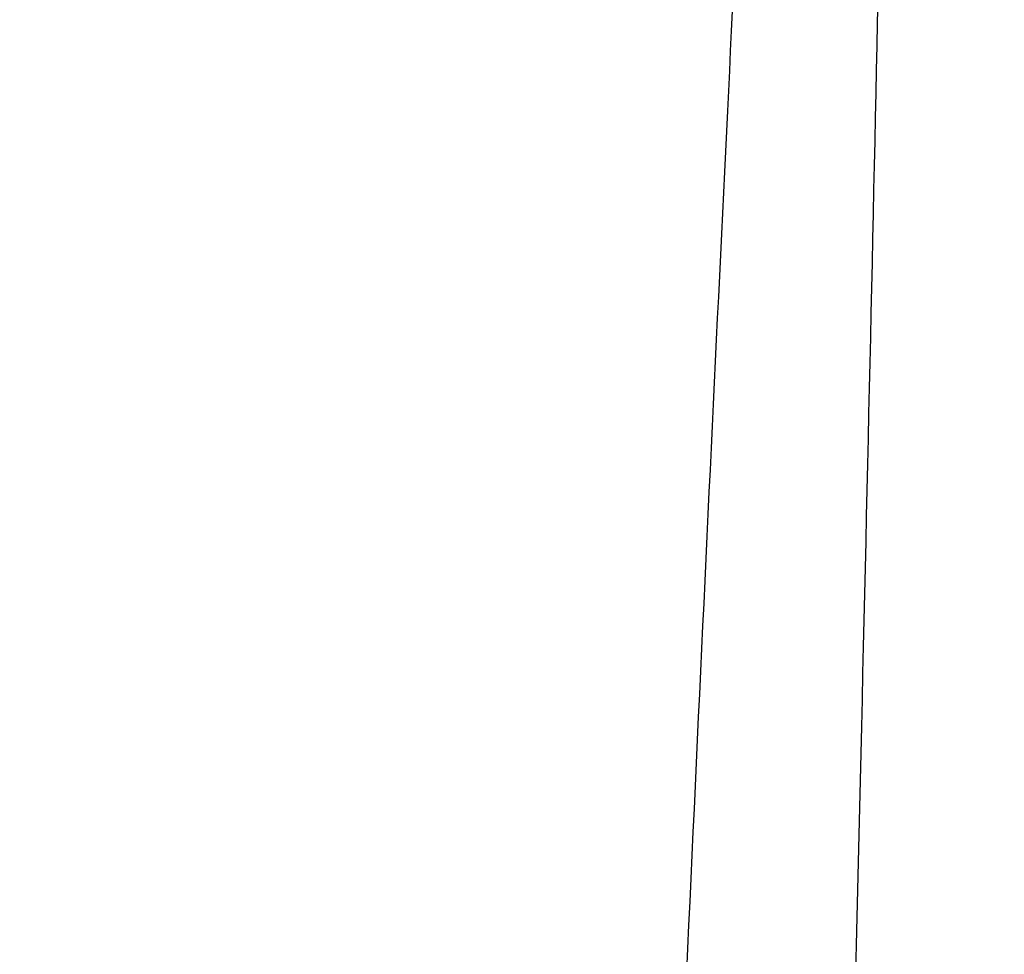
# Model space of a CAD drawing. Header units: centimetres. Extents: x 244 to 414, y 312 to 393.
# Tile 141 of 256: x 283.1267 to 283.2085, y 314.9256 to 315.0033. Entities that reach past the tile are written whole.
import ezdxf

# ---------------------------------------------------------------- set-up
doc = ezdxf.new("R2010")
doc.units = ezdxf.units.CM
doc.layers.add('solide1$solide 3', color=7, linetype='Continuous', true_color=0xffb5b5)
doc.layers.add('solide1$solide 4', color=7, linetype='Continuous', true_color=0xff00d4)

msp = doc.modelspace()

# ---------------------------------------------------------------- linework, layer by layer
at = {"layer": 'solide1$solide 3'}
msp.add_rational_spline([(283.163754, 313.931705, -617.066601), (283.199746, 314.865204, -616.705587), (283.200148, 315.151263, -617.873614), (283.20055, 315.437323, -619.041642), (283.164558, 314.503824, -619.402656), (283.128566, 313.570325, -619.76367), (283.128164, 313.284266, -618.595643), (283.127762, 312.998206, -617.427615), (283.163754, 313.931705, -617.066601)], [1, 0.707106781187, 1, 0.707106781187, 1, 0.707106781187, 1, 0.707106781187, 1], degree=2, knots=[0, 0, 0, 170.778326, 170.778326, 341.556651, 341.556651, 512.334977, 512.334977, 683.113302, 683.113302, 683.113302], dxfattribs=at)
at = {"layer": 'solide1$solide 4'}
msp.add_open_spline([(264.707724, 329.040748, -616.241248), (264.808803, 328.815592, -616.245402), (265.034886, 328.315069, -616.253187), (265.368939, 327.587494, -616.261432), (265.691621, 326.8989, -616.267281), (266.021563, 326.213293, -616.271997), (266.299285, 325.658848, -616.275118), (266.540103, 325.213124, -616.278066), (266.659402, 325.004615, -616.27968), (266.745475, 324.859917, -616.280725), (266.804158, 324.763676, -616.281323), (266.861673, 324.670932, -616.281742), (266.935631, 324.553079, -616.282034), (267.027495, 324.406781, -616.282519), (267.173531, 324.175072, -616.283677), (267.357024, 323.887289, -616.285395), (267.576963, 323.553057, -616.286934), (267.800215, 323.230152, -616.286904), (268.021978, 322.931, -616.284585), (268.250818, 322.65134, -616.278018), (268.47505, 322.398665, -616.266408), (268.699921, 322.158955, -616.249336), (268.864865, 321.987779, -616.23234), (268.973481, 321.874595, -616.219197), (269.028759, 321.816801, -616.212086), (269.085476, 321.75715, -616.204343), (269.184146, 321.652395, -616.190152), (269.322032, 321.503068, -616.168658), (269.55231, 321.248061, -616.12923), (269.833947, 320.929311, -616.076082), (270.163051, 320.556994, -616.011007), (270.492458, 320.195738, -615.94775), (270.821514, 319.857152, -615.89164), (271.161995, 319.53894, -615.84273), (271.504612, 319.247967, -615.802272), (271.858025, 318.97697, -615.770496), (272.129018, 318.789992, -615.753867), (272.313546, 318.671379, -615.746159), (272.404577, 318.614467, -615.743026), (272.496301, 318.558754, -615.740582), (272.679836, 318.450422, -615.736944), (273.083193, 318.228485, -615.735481), (273.594702, 317.985895, -615.749354), (274.046112, 317.789653, -615.769009), (274.38565, 317.645917, -615.785259), (275.285544, 317.271462, -615.831759), (276.81424, 316.677829, -615.932018), (278.536896, 316.105425, -616.055464), (279.85311, 315.73241, -616.138829), (281.034388, 315.436008, -616.204486), (282.195975, 315.205821, -616.254327), (283.217746, 315.072149, -616.279858), (283.795221, 315.018149, -616.288534), (284.654044, 314.959228, -616.295377), (285.654469, 314.945038, -616.288063), (286.791151, 314.96189, -616.271797), (287.52282, 314.977723, -616.26084), (288.13382, 314.98821, -616.253266), (288.607415, 314.99377, -616.248752), (289.062103, 314.997656, -616.245116), (289.926297, 315.002445, -616.239617), (290.929661, 315.004024, -616.233803), (292.072062, 315.004382, -616.230028), (292.925589, 315.004378, -616.230076), (294.030222, 315.004365, -616.232469), (295.648363, 315.00422, -616.239001), (297.778709, 315.004121, -616.250599), (300.16668, 315.003996, -616.264452), (302.550119, 315.003907, -616.275474), (304.911875, 315.003835, -616.282951), (307.256382, 315.003811, -616.285499), (309.362044, 315.003819, -616.284572), (311.246032, 315.003831, -616.283491), (312.908318, 315.003834, -616.283317), (314.570565, 315.003829, -616.283712), (316.308109, 315.003825, -616.283886), (318.120983, 315.003827, -616.283735), (320.009183, 315.003835, -616.283739), (321.897365, 315.003814, -616.283764), (323.806553, 315.003858, -616.283748), (325.411472, 315.003773, -616.283752), (326.712294, 315.00379, -616.283749), (327.687829, 315.003954, -616.28376), (328.464591, 315.003951, -616.28376), (328.916129, 315.003893, -616.283755), (329.042509, 315.00387, -616.283753)], degree=3, knots=[-0.134439, -0.134439, -0.134439, -0.134439, 7.392859, 16.610533, 24.250632, 30.523243, 39.703712, 43.000307, 45.700018, 46.848568, 47.997118, 49.047374, 50.097629, 52.169458, 54.241287, 58.310569, 62.37985, 66.148505, 69.917159, 73.261366, 76.605574, 79.716132, 82.82669, 83.592974, 84.359258, 85.203056, 86.046854, 88.662245, 91.277637, 96.310516, 101.343395, 106.009263, 110.675132, 115.005194, 119.335256, 123.408908, 127.48256, 128.470621, 129.458682, 130.437969, 131.417256, 135.306822, 143.048254, 146.926057, 148.870166, 153.248274, 173.914524, 194.16362, 203.132213, 211.324007, 227.336942, 235.167796, 239.044599, 242.903285, 258.268448, 265.967878, 273.667308, 278.133857, 282.600406, 286.549191, 290.497976, 306.089712, 313.801579, 321.513446, 329.256351, 343.790198, 365.442436, 387.094673, 408.625467, 430.156262, 451.2195, 472.282739, 487.326011, 502.369283, 517.412555, 532.455827, 549.543911, 566.631994, 583.720078, 600.808161, 618.465814, 627.294641, 636.123467, 644.952294, 648.383843, 648.383843, 648.383843, 648.383843], dxfattribs=at)

doc.saveas('drawing.dxf')
